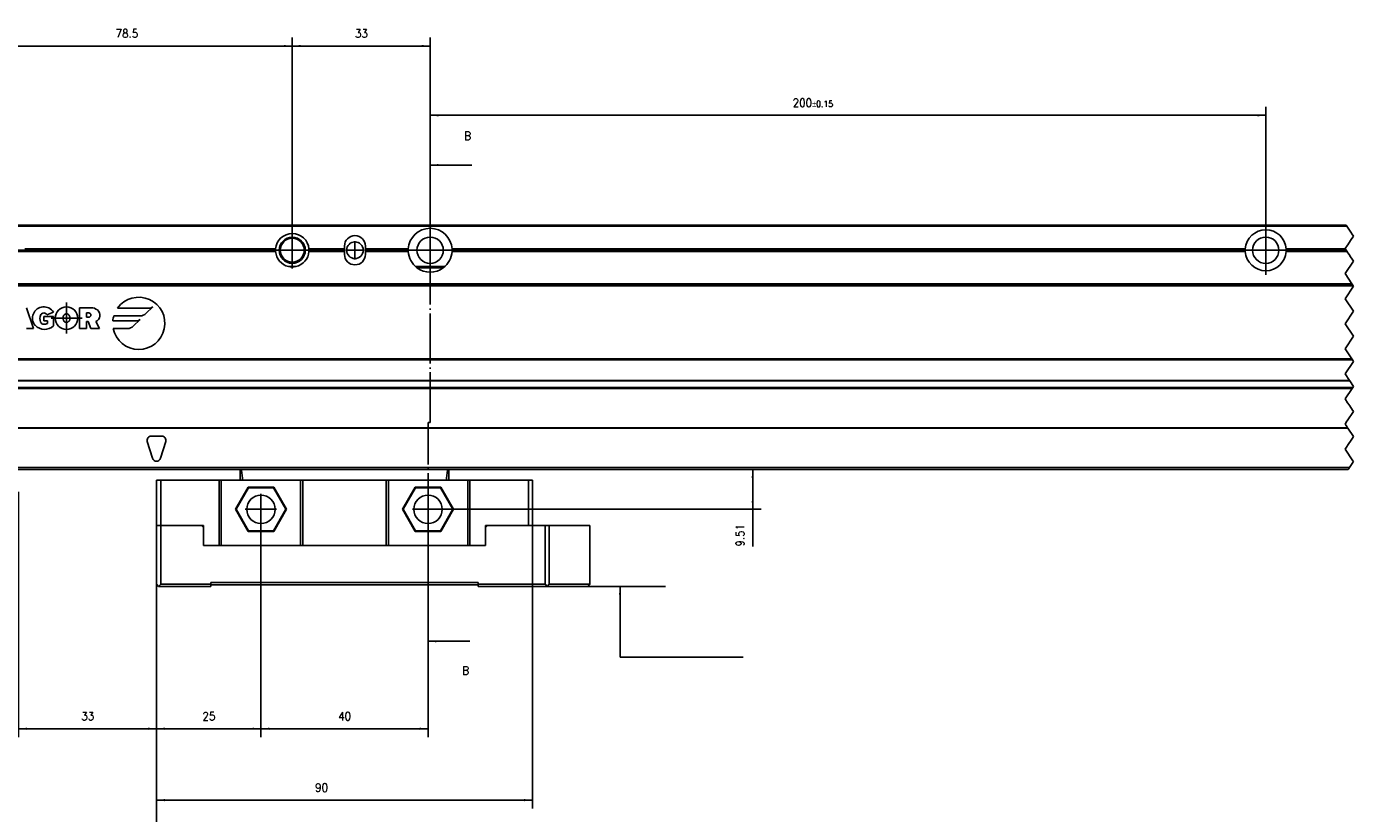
# Model space of a CAD drawing. Header units: millimetres. Extents: x -235 to 2016, y -109 to 485.
# Tile 8 of 54: x -55 to 263, y 116 to 305. Entities that reach past the tile are written whole.
import ezdxf

# ---------------------------------------------------------------- set-up
doc = ezdxf.new("R2010")
doc.units = ezdxf.units.MM
doc.linetypes.add('DOT_CENTER', pattern=[14, 12, -1, 0, -1])
doc.layers.add('1', color=7, linetype='Continuous')
doc.styles.add('CONVERTER_11', font='txt.shx', dxfattribs={"width": 0.9})
doc.dimstyles.new('ME10_DIM_38', dxfattribs={"dimtxt": 2, "dimasz": 2, "dimexe": 2, "dimexo": 0, "dimgap": 2, "dimtad": 1, "dimdsep": 46, "dimtxsty": 'CONVERTER_11', "dimsah": 1, "dimcen": 0.09, "dimclrd": 2, "dimclre": 2, "dimclrt": 2, "dimadec": 0, "dimazin": 0, "dimtfac": 1, "dimtdec": 4, "dimtix": 1, "dimtmove": 0, "dimatfit": 3, "dimfxl": 1, "dimtolj": 1, "dimtzin": 0, "dimarcsym": 0})
doc.dimstyles.new('ME10_DIM_39', dxfattribs={"dimtxt": 2, "dimasz": 2, "dimexe": 2, "dimexo": 0, "dimgap": 2, "dimtad": 1, "dimdsep": 46, "dimtxsty": 'CONVERTER_11', "dimsah": 1, "dimcen": 0.09, "dimclrd": 2, "dimclre": 2, "dimclrt": 2, "dimadec": 0, "dimazin": 0, "dimtfac": 1, "dimtdec": 4, "dimtix": 1, "dimtmove": 0, "dimatfit": 3, "dimfxl": 1, "dimtolj": 1, "dimtzin": 0, "dimarcsym": 0})
doc.dimstyles.new('ME10_DIM_40', dxfattribs={"dimtxt": 2, "dimasz": 2, "dimexe": 2, "dimexo": 0, "dimgap": 2, "dimtad": 1, "dimdsep": 46, "dimtxsty": 'CONVERTER_11', "dimsah": 1, "dimcen": 0.09, "dimclrd": 2, "dimclre": 2, "dimclrt": 2, "dimadec": 0, "dimazin": 0, "dimtfac": 1, "dimtdec": 4, "dimtix": 1, "dimtmove": 0, "dimatfit": 3, "dimfxl": 1, "dimtolj": 1, "dimtzin": 0, "dimarcsym": 0})
doc.dimstyles.new('ME10_DIM_41', dxfattribs={"dimtxt": 2, "dimasz": 2, "dimexe": 2, "dimexo": 0, "dimgap": 2, "dimtad": 1, "dimdsep": 46, "dimtxsty": 'CONVERTER_11', "dimsah": 1, "dimcen": 0.09, "dimclrd": 2, "dimclre": 2, "dimclrt": 2, "dimadec": 0, "dimazin": 0, "dimtfac": 1, "dimtdec": 4, "dimtix": 1, "dimtmove": 0, "dimatfit": 3, "dimfxl": 1, "dimtolj": 1, "dimtzin": 0, "dimarcsym": 0})
doc.dimstyles.new('ME10_DIM_46', dxfattribs={"dimtxt": 2, "dimasz": 2, "dimexe": 2, "dimexo": 0, "dimgap": 2, "dimtad": 1, "dimdsep": 46, "dimtxsty": 'CONVERTER_11', "dimsah": 1, "dimcen": 0.09, "dimclrd": 2, "dimclre": 2, "dimclrt": 2, "dimadec": 0, "dimazin": 0, "dimtol": 1, "dimtp": 0.15, "dimtm": 0.15, "dimtfac": 0.75, "dimtix": 1, "dimtmove": 0, "dimatfit": 3, "dimfxl": 1, "dimtolj": 1, "dimtzin": 0, "dimarcsym": 0})
doc.dimstyles.new('ME10_DIM_47', dxfattribs={"dimtxt": 2, "dimasz": 2, "dimexe": 2, "dimexo": 0, "dimgap": 2, "dimtad": 1, "dimdsep": 46, "dimtxsty": 'CONVERTER_11', "dimsah": 1, "dimcen": 0.09, "dimclrd": 2, "dimclre": 2, "dimclrt": 2, "dimadec": 0, "dimazin": 0, "dimtfac": 1, "dimtdec": 4, "dimtix": 1, "dimtmove": 0, "dimatfit": 3, "dimfxl": 1, "dimtolj": 1, "dimtzin": 0, "dimarcsym": 0})
doc.dimstyles.new('ME10_DIM_48', dxfattribs={"dimtxt": 2, "dimasz": 2, "dimexe": 2, "dimexo": 0, "dimgap": 2, "dimtad": 1, "dimdsep": 46, "dimtxsty": 'CONVERTER_11', "dimsah": 1, "dimcen": 0.09, "dimclrd": 2, "dimclre": 2, "dimclrt": 2, "dimadec": 0, "dimazin": 0, "dimtfac": 1, "dimtdec": 4, "dimtix": 1, "dimtmove": 0, "dimatfit": 3, "dimfxl": 1, "dimtolj": 1, "dimtzin": 0, "dimarcsym": 0})
doc.dimstyles.new('ME10_DIM_51', dxfattribs={"dimtxt": 2, "dimasz": 2, "dimexe": 2, "dimexo": 0, "dimgap": 2, "dimtad": 1, "dimdsep": 46, "dimtxsty": 'CONVERTER_11', "dimsah": 1, "dimcen": 0.09, "dimclrd": 2, "dimclre": 2, "dimclrt": 2, "dimadec": 0, "dimazin": 0, "dimtfac": 1, "dimtdec": 4, "dimtix": 1, "dimtmove": 0, "dimatfit": 3, "dimfxl": 1, "dimtolj": 1, "dimtzin": 0, "dimarcsym": 0})
doc.dimstyles.get("Standard").update_dxf_attribs({"dimtxt": 0.18, "dimasz": 0.18, "dimexe": 0.18, "dimexo": 0.0625, "dimgap": 0.09, "dimtad": 0, "dimtih": 1, "dimtoh": 1, "dimdec": 4, "dimzin": 0, "dimdsep": 46, "dimtxsty": 'Standard', "dimcen": 0.09, "dimadec": 0, "dimazin": 0, "dimtfac": 1, "dimtdec": 4, "dimtofl": 0, "dimtmove": 0, "dimatfit": 3, "dimfxl": 1, "dimtolj": 1, "dimtzin": 0, "dimarcsym": 0})

# ---------------------------------------------------------------- blocks, each defined once
blk = doc.blocks.new('CABEZA__53', base_point=(-23.49, 170.77))
at = {"color": 7, "linetype": 'Continuous'}
for p, q in [((-3.49, 196.22), (-3.49, 198.72)), ((-3.17, 198.73), (-3.21, 198.73)), ((-3.17, 198.73), (46.18, 198.73)), ((46.23, 198.73), (46.18, 198.73)), ((46.51, 196.22), (46.51, 198.73)), ((-23.49, 196.22), (-23.49, 185.37)), ((-22.49, 196.22), (-23.49, 196.22)), ((-22.49, 185.37), (-22.49, 196.22)), ((-22.49, 196.22), (-8.49, 196.22)), ((-8.49, 180.57), (-8.49, 196.22)), ((-7.99, 196.22), (-8.49, 196.22)), ((-7.99, 196.22), (-7.99, 180.57)), ((-3.49, 196.22), (-7.99, 196.22)), ((-1.55, 194.53), (-4.62, 189.22)), ((-1.47, 194.37), (-4.44, 189.22)), ((-2.85, 196.22), (-3.49, 196.22)), ((11.01, 196.22), (-2.85, 196.22)), ((-1.47, 194.37), (-1.55, 194.53)), ((4.57, 194.53), (-1.55, 194.53)), ((4.48, 194.37), (-1.47, 194.37)), ((4.48, 194.37), (4.57, 194.53)), ((7.45, 189.22), (4.48, 194.37)), ((7.63, 189.22), (4.57, 194.53)), ((11.01, 180.57), (11.01, 196.22)), ((11.51, 196.22), (11.01, 196.22)), ((11.51, 196.22), (11.51, 180.57)), ((11.51, 196.22), (31.51, 196.22)), ((31.51, 196.22), (31.51, 180.57)), ((31.51, 196.22), (32.01, 196.22)), ((32.01, 180.57), (32.01, 196.22)), ((45.86, 196.22), (32.01, 196.22)), ((38.45, 194.53), (35.38, 189.22)), ((38.53, 194.37), (35.56, 189.22)), ((38.53, 194.37), (38.45, 194.53)), ((44.57, 194.53), (38.45, 194.53)), ((44.48, 194.37), (38.53, 194.37)), ((44.48, 194.37), (44.57, 194.53)), ((47.45, 189.22), (44.48, 194.37)), ((47.63, 189.22), (44.57, 194.53)), ((46.51, 196.22), (45.86, 196.22)), ((51.01, 196.22), (46.51, 196.22)), ((51.01, 196.22), (51.01, 180.57)), ((51.51, 196.22), (51.01, 196.22)), ((51.51, 180.57), (51.51, 196.22)), ((51.51, 196.22), (65.51, 196.22)), ((65.51, 185.37), (65.51, 196.22)), ((65.51, 196.22), (66.51, 196.22)), ((66.51, 196.22), (66.51, 185.37)), ((-1.55, 183.92), (-4.62, 189.22)), ((-4.44, 189.22), (-4.62, 189.22)), ((-1.47, 184.07), (-4.44, 189.22)), ((7.45, 189.22), (4.48, 184.07)), ((7.63, 189.22), (4.57, 183.92)), ((7.45, 189.22), (7.63, 189.22)), ((35.38, 189.22), (38.45, 183.92)), ((35.56, 189.22), (35.38, 189.22)), ((35.56, 189.22), (38.53, 184.07)), ((44.48, 184.07), (47.45, 189.22)), ((44.57, 183.92), (47.63, 189.22)), ((47.45, 189.22), (47.63, 189.22)), ((-23.49, 171.27), (-23.49, 185.37)), ((-23.49, 185.37), (-22.49, 185.37)), ((-22.49, 185.37), (-12.74, 185.37)), ((-22.49, 185.37), (-22.49, 171.27)), ((-12.24, 185.37), (-12.74, 185.37)), ((-12.24, 184.87), (-12.74, 185.37)), ((-12.24, 184.87), (-12.24, 185.37)), ((-12.24, 180.57), (-12.24, 184.87)), ((55.26, 185.37), (55.26, 184.87)), ((55.76, 185.37), (55.26, 185.37)), ((55.76, 185.37), (55.26, 184.87)), ((55.26, 184.87), (55.26, 180.57)), ((65.51, 185.37), (55.76, 185.37)), ((66.51, 185.37), (65.51, 185.37)), ((69.51, 185.37), (66.51, 185.37)), ((69.51, 171.27), (69.51, 185.37)), ((69.51, 185.37), (70.51, 185.37)), ((70.51, 171.27), (70.51, 185.37)), ((80.25, 185.37), (70.51, 185.37)), ((80.25, 171.27), (80.25, 185.37)), ((-1.55, 183.92), (-1.47, 184.07)), ((4.57, 183.92), (-1.55, 183.92)), ((4.48, 184.07), (-1.47, 184.07)), ((4.57, 183.92), (4.48, 184.07)), ((38.53, 184.07), (38.45, 183.92)), ((38.45, 183.92), (44.57, 183.92)), ((38.53, 184.07), (44.48, 184.07)), ((44.48, 184.07), (44.57, 183.92)), ((-12.24, 180.57), (-8.49, 180.57)), ((-7.99, 180.57), (-8.49, 180.57)), ((11.01, 180.57), (-7.99, 180.57)), ((11.01, 180.57), (11.51, 180.57)), ((11.51, 180.57), (31.51, 180.57)), ((31.51, 180.57), (32.01, 180.57)), ((51.01, 180.57), (32.01, 180.57)), ((51.01, 180.57), (51.51, 180.57)), ((51.51, 180.57), (55.26, 180.57)), ((-10.49, 171.27), (-10.49, 171.67)), ((-10.49, 171.67), (53.51, 171.67)), ((53.51, 171.67), (53.51, 171.27)), ((-23.49, 171.27), (-22.99, 170.77)), ((-22.99, 170.77), (-22.49, 171.27)), ((-10.49, 170.77), (-22.99, 170.77)), ((-22.49, 171.27), (-10.49, 171.27)), ((-10.49, 171.17), (-10.49, 171.27)), ((-10.49, 170.77), (-10.49, 171.17)), ((53.51, 171.17), (-10.49, 171.17)), ((53.51, 171.27), (53.51, 171.17)), ((53.51, 171.27), (69.51, 171.27)), ((53.51, 171.17), (53.51, 170.77)), ((53.51, 170.77), (70.01, 170.77)), ((69.51, 171.27), (70.01, 170.77)), ((70.51, 171.27), (70.01, 170.77)), ((70.01, 170.77), (79.75, 170.77)), ((70.51, 171.27), (80.25, 171.27)), ((80.25, 171.27), (79.75, 170.77))]:
    blk.add_line(p, q, dxfattribs=at)
for centre in [(1.51, 189.22), (41.51, 189.22)]:
    blk.add_circle(centre, 3.4, dxfattribs=at)
for points, knots in [([(-3.21, 198.73), (-3.24, 198.72), (-3.31, 198.71), (-3.39, 198.7), (-3.45, 198.71), (-3.48, 198.71), (-3.49, 198.72), (-3.49, 198.72)], [0, 0, 0, 0, 0.1022068, 0.1918089, 0.2477975, 0.2740699, 0.2813975, 0.2813975, 0.2813975, 0.2813975]), ([(-2.85, 196.22), (-2.87, 196.43), (-2.93, 196.85), (-3.01, 197.48), (-3.09, 198.1), (-3.14, 198.52), (-3.17, 198.73)], [0, 0, 0, 0, 0.63275, 1.265494, 1.898236, 2.530923, 2.530923, 2.530923, 2.530923]), ([(45.86, 196.22), (45.89, 196.43), (45.94, 196.85), (46.02, 197.48), (46.1, 198.1), (46.16, 198.52), (46.18, 198.73)], [0, 0, 0, 0, 0.63275, 1.265494, 1.898236, 2.530923, 2.530923, 2.530923, 2.530923]), ([(46.51, 198.73), (46.5, 198.72), (46.48, 198.7), (46.41, 198.7), (46.32, 198.71), (46.26, 198.72), (46.23, 198.73)], [0, 0, 0, 0, 0.0196249, 0.0930246, 0.1826268, 0.2848335, 0.2848335, 0.2848335, 0.2848335])]:
    blk.add_open_spline(points, degree=3, knots=knots, dxfattribs=at)
at = {"layer": '1', "color": 2, "linetype": 'DOT_CENTER'}
for p, q in [((1.51, 192.96), (1.51, 185.48)), ((41.51, 192.96), (41.51, 185.48)), ((5.25, 189.22), (-2.23, 189.22)), ((45.25, 189.22), (37.77, 189.22))]:
    blk.add_line(p, q, dxfattribs=at)
blk = doc.blocks.new('Li-4_PERFIL__54', base_point=(-69.49, 198.72))
at = {"color": 7, "linetype": 'Continuous'}
for p, q in [((-69.49, 257.22), (261.27, 257.22)), ((-69.49, 256.97), (261.44, 256.97)), ((-69.49, 251.22), (5.01, 251.22)), ((-69.49, 250.92), (5.02, 250.92)), ((-52.29, 251.52), (-55, 251.52)), ((-7.29, 251.52), (-52.29, 251.52)), ((-4.59, 251.52), (-7.29, 251.52)), ((5.02, 251.52), (-4.59, 251.52)), ((21.51, 251.52), (13, 251.52)), ((13, 250.92), (21.51, 250.92)), ((13.01, 251.22), (21.51, 251.22)), ((21.51, 251.52), (21.51, 252.22)), ((21.51, 251.22), (21.51, 251.52)), ((21.51, 250.92), (21.51, 251.22)), ((21.51, 250.22), (21.51, 250.92)), ((26.51, 252.22), (26.51, 251.52)), ((36.77, 251.52), (26.51, 251.52)), ((26.51, 251.52), (26.51, 251.22)), ((36.76, 251.22), (26.51, 251.22)), ((26.51, 251.22), (26.51, 250.92)), ((26.51, 250.92), (26.51, 250.22)), ((26.51, 250.92), (36.77, 250.92)), ((237.12, 251.52), (47.25, 251.52)), ((47.25, 250.92), (237.12, 250.92)), ((47.26, 251.22), (237.11, 251.22)), ((246.9, 251.52), (261.07, 251.52)), ((261.47, 250.92), (246.9, 250.92)), ((246.91, 251.22), (261.27, 251.22)), ((9.9, 247.32), (8.12, 247.32)), ((45.52, 247.32), (38.49, 247.32)), ((45.16, 247.02), (38.86, 247.02)), ((262.61, 243.22), (-69.49, 243.22)), ((-69.49, 242.97), (262.77, 242.97)), ((-69.49, 242.72), (262.94, 242.72)), ((-54.62, 237.47), (-52.95, 232.47)), ((-50.45, 235.39), (-48.15, 235.39)), ((-50.45, 234.34), (-50.45, 235.39)), ((-48.17, 236.43), (-49.73, 235.8)), ((-48.15, 235.39), (-48.15, 233.09)), ((-41.89, 237.47), (-39.18, 237.47)), ((-41.89, 232.47), (-41.89, 237.47)), ((-40.22, 236.22), (-40.22, 235.18)), ((-39.7, 236.22), (-40.22, 236.22)), ((-40.22, 235.18), (-39.7, 235.18)), ((-33.73, 235.5), (-27.36, 235.5)), ((-25.19, 237.38), (-32.81, 237.38)), ((-26.04, 236.05), (-24.37, 237.71)), ((-52.95, 232.47), (-54.62, 232.47)), ((-49.61, 234.34), (-50.45, 234.34)), ((-49.61, 233.72), (-49.61, 234.34)), ((-40.22, 232.47), (-41.89, 232.47)), ((-39.81, 234.14), (-40.22, 234.14)), ((-40.22, 234.14), (-40.22, 232.47)), ((-39.18, 232.47), (-39.81, 234.14)), ((-37.1, 232.47), (-39.18, 232.47)), ((-38.03, 234.14), (-37.1, 232.47)), ((-28.22, 234.34), (-33.96, 234.34)), ((-33.86, 232.47), (-30.39, 232.47)), ((-29.07, 233.02), (-27.4, 234.68)), ((-69.49, 225.22), (262.61, 225.22)), ((-69.49, 224.97), (262.77, 224.97)), ((262.08, 220.02), (-69.49, 220.02)), ((-69.49, 219.93), (262.14, 219.93)), ((262.85, 218.38), (-69.49, 218.38)), ((-69.49, 218.22), (262.74, 218.22)), ((262.66, 218.1), (-69.49, 218.1)), ((261.6, 208.72), (-69.49, 208.72)), ((-69.49, 208.63), (261.67, 208.63)), ((-24.74, 206.72), (-22.24, 206.72)), ((-25.7, 205.42), (-24.45, 201.42)), ((-22.54, 201.42), (-21.29, 205.42)), ((262.07, 199.22), (-69.49, 199.22)), ((-69.49, 198.72), (-3.49, 198.73)), ((-3.49, 198.73), (-3.21, 198.73)), ((-3.17, 198.73), (-3.21, 198.73)), ((-3.17, 198.73), (46.18, 198.73)), ((46.23, 198.73), (46.18, 198.73)), ((46.23, 198.73), (46.51, 198.73)), ((46.51, 198.73), (261.74, 198.72))]:
    blk.add_line(p, q, dxfattribs=at)
at = {"color": 2, "linetype": 'DOT_CENTER'}
for p, q in [((261.44, 256.97), (261.27, 257.22)), ((261.44, 256.97), (261.61, 256.72)), ((261.61, 256.72), (262.54, 255.31)), ((263.01, 254.62), (262.31, 253.57)), ((262.54, 255.31), (262.65, 255.15)), ((262.65, 255.15), (263.01, 254.62)), ((261.57, 252.47), (261.01, 251.62)), ((261.01, 251.62), (261.07, 251.52)), ((261.07, 251.52), (261.27, 251.22)), ((261.27, 251.22), (261.47, 250.92)), ((261.47, 250.92), (261.51, 250.87)), ((261.63, 252.55), (261.57, 252.47)), ((262.31, 253.57), (261.63, 252.55)), ((263.01, 248.62), (261.01, 245.62)), ((261.51, 250.87), (262.11, 249.97)), ((262.11, 249.97), (262.17, 249.88)), ((262.17, 249.88), (262.84, 248.87)), ((262.84, 248.87), (263.01, 248.62)), ((261.01, 245.62), (262.61, 243.22)), ((263.01, 242.62), (261.01, 239.62)), ((262.77, 242.97), (262.61, 243.22)), ((262.77, 242.97), (262.94, 242.72)), ((262.94, 242.72), (263.01, 242.62)), ((261.01, 239.62), (263.01, 236.62)), ((263.01, 236.62), (261.01, 233.62)), ((261.01, 233.62), (263.01, 230.62)), ((263.01, 230.62), (261.01, 227.62)), ((261.01, 227.62), (262.61, 225.22)), ((263.01, 224.62), (261.01, 221.62)), ((262.77, 224.97), (262.61, 225.22)), ((262.77, 224.97), (263.01, 224.62)), ((261.01, 221.62), (262.08, 220.02)), ((262.14, 219.93), (262.08, 220.02)), ((262.14, 219.93), (263.01, 218.62)), ((262.66, 218.1), (261.01, 215.62)), ((262.74, 218.22), (262.66, 218.1)), ((262.76, 218.25), (262.74, 218.22)), ((262.76, 218.25), (262.85, 218.38)), ((263.01, 218.62), (262.85, 218.38)), ((261.01, 215.62), (261.61, 214.71)), ((261.61, 214.71), (261.65, 214.66)), ((261.65, 214.66), (261.68, 214.62)), ((261.68, 214.62), (262.11, 213.97)), ((262.11, 213.97), (262.79, 212.95)), ((262.79, 212.95), (262.84, 212.87)), ((262.84, 212.87), (263.01, 212.62)), ((261.45, 210.28), (261.01, 209.62)), ((261.01, 209.62), (261.24, 209.27)), ((261.5, 210.37), (261.45, 210.28)), ((263.01, 212.62), (261.5, 210.37)), ((261.24, 209.27), (261.6, 208.72)), ((261.6, 208.72), (261.67, 208.63)), ((261.67, 208.63), (263.01, 206.62)), ((262.74, 206.22), (262.91, 206.47)), ((263.01, 206.62), (262.91, 206.47)), ((262.05, 205.19), (261.01, 203.62)), ((261.01, 203.62), (262.87, 200.82)), ((262.13, 205.3), (262.05, 205.19)), ((262.74, 206.22), (262.13, 205.3)), ((262.89, 200.45), (262.54, 199.92)), ((262.87, 200.82), (263.01, 200.62)), ((263.01, 200.62), (262.89, 200.45)), ((261.74, 198.72), (261.99, 199.1)), ((261.99, 199.1), (262.07, 199.22)), ((262.37, 199.67), (262.07, 199.22)), ((262.54, 199.92), (262.37, 199.67))]:
    blk.add_line(p, q, dxfattribs=at)
at = {"color": 7, "linetype": 'Continuous'}
for centre, radius in [((9.01, 251.22), 3.12), ((9.01, 251.22), 2.87), ((42.01, 251.22), 3.15), ((242.01, 251.22), 3.15), ((24.01, 251.22), 2), ((-45.03, 234.97), 2.71)]:
    blk.add_circle(centre, radius, dxfattribs=at)
for centre, radius, start, end in [((9.01, 251.22), 4, 4.3012, 175.6988), ((24.01, 252.22), 2.5, 360, 180), ((42.01, 251.22), 5.25, 3.2758, 176.7242), ((242.01, 251.22), 4.9, 3.5101, 176.4899), ((9.01, 251.22), 4, 175.6988, 180), ((9.01, 251.22), 4, 180, 184.3012), ((9.01, 251.22), 4, 184.3012, 257.1614), ((9.01, 251.22), 4, 282.8386, 355.6988), ((9.01, 251.22), 4, 0, 4.3012), ((9.01, 251.22), 4, 355.6988, 0), ((42.01, 251.22), 5.25, 176.7242, 180), ((42.01, 251.22), 5.25, 180, 183.2758), ((42.01, 251.22), 5.25, 183.2758, 233.1301), ((42.01, 251.22), 5.25, 306.8699, 356.7242), ((42.01, 251.22), 5.25, 0, 3.2758), ((42.01, 251.22), 5.25, 356.7242, 0), ((242.01, 251.22), 4.9, 176.4899, 180), ((242.01, 251.22), 4.9, 180, 183.5101), ((242.01, 251.22), 4.9, 183.5101, 356.4899), ((242.01, 251.22), 4.9, 0, 3.5101), ((242.01, 251.22), 4.9, 356.4899, 0), ((24.01, 250.22), 2.5, 180, 0), ((9.01, 251.22), 4, 257.1614, 282.8386), ((42.01, 251.22), 5.25, 233.1301, 306.8699), ((-27.74, 233.72), 6.25, 191.537, 144.197), ((-50.45, 234.97), 2.71, 32.579, 219.5977), ((-49.2, 234.87), 2.19, 154.6231, 202.6199), ((-50.45, 235.39), 0.835, 29.919, 150.081), ((-39.7, 235.7), 0.521, 270, 90), ((-39.18, 235.03), 2.44, 50.7613, 90), ((-38.68, 235.65), 1.64, 293.2767, 50.7613), ((-27.74, 233.72), 6.25, 163.4412, 174.2608), ((-27.36, 237.38), 1.87, 270, 315), ((-25.19, 238.53), 1.16, 270, 315), ((-50.27, 235.37), 3.1, 223.129, 312.9833), ((-50.45, 234.34), 0.833, 202.6199, 270), ((-50.45, 235.28), 1.77, 270, 298.0725), ((-30.39, 234.34), 1.87, 270, 315), ((-28.22, 235.5), 1.16, 270, 315), ((-24.74, 205.72), 1, 90, 197.354), ((-22.24, 205.72), 1, 342.646, 90), ((-23.49, 201.72), 1, 197.354, 342.646)]:
    blk.add_arc(centre, radius, start, end, dxfattribs=at)
blk.add_open_spline([(-45.03, 236.01), (-45.1, 236.01), (-45.22, 236), (-45.36, 235.93), (-45.5, 235.84), (-45.63, 235.71), (-45.76, 235.51), (-45.83, 235.3), (-45.87, 235.09), (-45.87, 234.88), (-45.83, 234.65), (-45.76, 234.44), (-45.66, 234.27), (-45.53, 234.12), (-45.38, 234.01), (-45.21, 233.94), (-45.04, 233.92), (-44.87, 233.94), (-44.69, 234.01), (-44.53, 234.13), (-44.39, 234.3), (-44.3, 234.46), (-44.23, 234.68), (-44.19, 234.9), (-44.2, 235.11), (-44.24, 235.29), (-44.3, 235.48), (-44.41, 235.69), (-44.57, 235.84), (-44.72, 235.94), (-44.87, 236), (-44.99, 236.01), (-45.03, 236.01)], degree=3, knots=[0, 0, 0, 0, 0.204088, 0.343721, 0.479788, 0.687082, 0.87829, 1.19761, 1.335905, 1.542235, 1.801351, 2.052121, 2.189965, 2.404724, 2.617111, 2.752666, 2.948556, 3.109235, 3.273914, 3.527757, 3.695009, 3.920456, 4.093839, 4.375996, 4.59315, 4.721354, 4.910109, 5.208287, 5.416129, 5.553352, 5.762285, 5.896742, 5.896742, 5.896742, 5.896742], dxfattribs=at)
at = {"layer": '1', "color": 2, "linetype": 'DOT_CENTER'}
for p, q in [((9.01, 255.62), (9.01, 246.82)), ((42.01, 257), (42.01, 245.45)), ((242.01, 257.12), (242.01, 245.32)), ((242.01, 256.61), (242.01, 245.83)), ((13.41, 251.22), (4.61, 251.22)), ((26.21, 251.22), (21.81, 251.22)), ((24.01, 253.42), (24.01, 249.02)), ((47.78, 251.22), (36.23, 251.22)), ((247.91, 251.22), (236.11, 251.22)), ((247.4, 251.22), (236.62, 251.22)), ((-45.03, 238.68), (-45.03, 231.26)), ((-41.32, 234.97), (-48.74, 234.97))]:
    blk.add_line(p, q, dxfattribs=at)
blk = doc.blocks.new('Li-6__56', base_point=(-100.3, 170.77))
for name, p in [('Li-4_PERFIL__54', (-69.49, 198.72)), ('CABEZA__53', (-23.49, 170.77))]:
    blk.add_blockref(name, p)
blk = doc.blocks.new('*D101')
at = {"layer": '1', "color": 2, "linetype": 'Continuous'}
for p, q in [((-3.49, 198.73), (121.21, 198.73)), ((119.21, 189.22), (119.21, 198.73)), ((41.51, 189.22), (121.21, 189.22)), ((119.21, 180.3), (119.21, 189.22))]:
    blk.add_line(p, q, dxfattribs=at)
at = {"layer": '1', "color": 2}
for points in [[(119.48, 196.73), (118.95, 196.73), (119.21, 198.73)], [(118.95, 191.22), (119.48, 191.22), (119.21, 189.22)]]:
    blk.add_solid(points, dxfattribs=at)
at = {"layer": '1', "color": 2, "insert": (117.21, 180.3), "char_height": 2, "attachment_point": 7, "rotation": 90, "line_spacing_factor": 0.60024, "style": 'CONVERTER_11'}
blk.add_mtext('9.51', dxfattribs=at)
blk = doc.blocks.new('*D102')
at = {"layer": '1', "color": 2, "linetype": 'Continuous'}
for p, q in [((1.51, 189.22), (1.51, 134.71)), ((41.51, 189.22), (41.51, 134.71)), ((1.51, 136.71), (41.51, 136.71))]:
    blk.add_line(p, q, dxfattribs=at)
at = {"layer": '1', "color": 2}
for points in [[(3.51, 136.97), (3.51, 136.44), (1.51, 136.71)], [(39.51, 136.44), (39.51, 136.97), (41.51, 136.71)]]:
    blk.add_solid(points, dxfattribs=at)
at = {"layer": '1', "color": 2, "insert": (20.01, 138.71), "char_height": 2, "attachment_point": 7, "rotation": 0.0001, "line_spacing_factor": 0.60024, "style": 'CONVERTER_11'}
blk.add_mtext('40', dxfattribs=at)
blk = doc.blocks.new('*D103')
at = {"layer": '1', "color": 2, "linetype": 'Continuous'}
for p, q in [((1.51, 189.22), (1.51, 134.71)), ((-23.49, 185.37), (-23.49, 134.71)), ((-23.49, 136.71), (1.51, 136.71))]:
    blk.add_line(p, q, dxfattribs=at)
at = {"layer": '1', "color": 2}
for points in [[(-21.49, 136.97), (-21.49, 136.44), (-23.49, 136.71)], [(-0.49, 136.44), (-0.49, 136.97), (1.51, 136.71)]]:
    blk.add_solid(points, dxfattribs=at)
at = {"layer": '1', "color": 2, "insert": (-12.49, 138.71), "char_height": 2, "attachment_point": 7, "rotation": 0.0001, "line_spacing_factor": 0.60024, "style": 'CONVERTER_11'}
blk.add_mtext('25', dxfattribs=at)
blk = doc.blocks.new('*D104')
at = {"layer": '1', "color": 2, "linetype": 'Continuous'}
for p, q in [((66.51, 185.37), (66.51, 117.63)), ((-23.49, 171.27), (-23.49, 117.63)), ((-23.49, 119.63), (66.51, 119.63))]:
    blk.add_line(p, q, dxfattribs=at)
at = {"layer": '1', "color": 2}
for points in [[(-21.49, 119.89), (-21.49, 119.36), (-23.49, 119.63)], [(64.51, 119.36), (64.51, 119.89), (66.51, 119.63)]]:
    blk.add_solid(points, dxfattribs=at)
at = {"layer": '1', "color": 2, "insert": (14.47, 121.63), "char_height": 2, "attachment_point": 7, "rotation": 0.0001, "line_spacing_factor": 0.60024, "style": 'CONVERTER_11'}
blk.add_mtext('90', dxfattribs=at)
blk = doc.blocks.new('*D109')
at = {"layer": '1', "color": 2, "linetype": 'Continuous'}
for p, q in [((42.01, 251.22), (42.01, 285.51)), ((42.01, 283.51), (242.01, 283.51)), ((242.01, 251.22), (242.01, 285.51))]:
    blk.add_line(p, q, dxfattribs=at)
at = {"layer": '1', "color": 2}
for points in [[(44.01, 283.78), (44.01, 283.25), (42.01, 283.51)], [(240.01, 283.25), (240.01, 283.78), (242.01, 283.51)]]:
    blk.add_solid(points, dxfattribs=at)
at = {"layer": '1', "color": 2, "insert": (128.79, 285.51), "char_height": 2, "attachment_point": 7, "rotation": 0.0001, "line_spacing_factor": 0.60024, "style": 'CONVERTER_11'}
blk.add_mtext('\\C2;200\\C2;\\H1.5;{\\Fgdt;`}0.15', dxfattribs=at)
blk = doc.blocks.new('*D110')
at = {"layer": '1', "color": 2, "linetype": 'Continuous'}
for p, q in [((9.01, 251.22), (9.01, 302.1)), ((42.01, 251.22), (42.01, 302.1)), ((42.01, 300.1), (9.01, 300.1))]:
    blk.add_line(p, q, dxfattribs=at)
at = {"layer": '1', "color": 2}
for points in [[(11.01, 300.36), (11.01, 299.83), (9.01, 300.1)], [(40.01, 299.83), (40.01, 300.36), (42.01, 300.1)]]:
    blk.add_solid(points, dxfattribs=at)
at = {"layer": '1', "color": 2, "insert": (24.01, 302.1), "char_height": 2, "attachment_point": 7, "rotation": 0.0001, "line_spacing_factor": 0.60024, "style": 'CONVERTER_11'}
blk.add_mtext('33', dxfattribs=at)
blk = doc.blocks.new('*D111')
at = {"layer": '1', "color": 2, "linetype": 'Continuous'}
for p, q in [((-56.49, 193.43), (-56.49, 134.71)), ((-23.49, 171.27), (-23.49, 134.71)), ((-56.49, 136.71), (-23.49, 136.71))]:
    blk.add_line(p, q, dxfattribs=at)
at = {"layer": '1', "color": 2}
for points in [[(-54.49, 136.97), (-54.49, 136.44), (-56.49, 136.71)], [(-25.49, 136.44), (-25.49, 136.97), (-23.49, 136.71)]]:
    blk.add_solid(points, dxfattribs=at)
at = {"layer": '1', "color": 2, "insert": (-41.49, 138.71), "char_height": 2, "attachment_point": 7, "rotation": 0.0001, "line_spacing_factor": 0.60024, "style": 'CONVERTER_11'}
blk.add_mtext('33', dxfattribs=at)
blk = doc.blocks.new('*D114')
at = {"layer": '1', "color": 2, "linetype": 'Continuous'}
for p, q in [((-69.49, 257.22), (-69.49, 302.1)), ((9.01, 251.22), (9.01, 302.1)), ((9.01, 300.1), (-69.49, 300.1))]:
    blk.add_line(p, q, dxfattribs=at)
at = {"layer": '1', "color": 2}
for points in [[(-67.49, 300.36), (-67.49, 299.83), (-69.49, 300.1)], [(7.01, 299.83), (7.01, 300.36), (9.01, 300.1)]]:
    blk.add_solid(points, dxfattribs=at)
at = {"layer": '1', "color": 2, "insert": (-33.26, 302.1), "char_height": 2, "attachment_point": 7, "rotation": 0.0001, "line_spacing_factor": 0.60024, "style": 'CONVERTER_11'}
blk.add_mtext('78.5', dxfattribs=at)
blk = doc.blocks.new('B-B__50', base_point=(41.51, 149.64))
at = {"layer": '1', "color": 2, "linetype": 'DOT_CENTER'}
for p, q in [((42.01, 210.02), (42.01, 271.6)), ((41.51, 210.02), (42.01, 210.02)), ((41.51, 157.64), (41.51, 210.02))]:
    blk.add_line(p, q, dxfattribs=at)
at = {"layer": '1', "color": 7}
for points in [[(44.01, 271.87), (44.01, 271.34), (42.01, 271.6)], [(43.51, 157.9), (43.51, 157.38), (41.51, 157.64)]]:
    blk.add_solid(points, dxfattribs=at)
at = {"layer": '1', "color": 2, "char_height": 2, "attachment_point": 5, "line_spacing_factor": 1.20048, "style": 'CONVERTER_11'}
for insert in [(51.01, 278.6), (50.51, 150.64)]:
    blk.add_mtext('B', dxfattribs=dict(at, insert=insert))
at = {"layer": '1', "color": 7, "linetype": 'Continuous', "has_arrowhead": 0}
for points in [[(42.01, 276.6), (42.01, 271.6)], [(42.01, 271.6), (52.01, 271.6)], [(42.01, 271.6), (42.01, 266.6)], [(42.01, 210.02), (42.01, 215.02)], [(41.51, 210.02), (41.51, 205.02)], [(41.51, 210.02), (42.01, 210.02)], [(42.01, 210.02), (41.51, 210.02)], [(41.51, 157.64), (41.51, 162.64)], [(41.51, 157.64), (51.51, 157.64)], [(41.51, 152.64), (41.51, 157.64)]]:
    blk.add_leader(points, dimstyle='Standard', dxfattribs=at)
blk = doc.blocks.new('A', base_point=(271.08, 214.12))
at = {"layer": '1', "color": 7, "linetype": 'Continuous'}
for p, q in [((-23.495, 169.694), (-23.493, 44.4)), ((74.301, 170.772), (98.306, 170.772))]:
    blk.add_line(p, q, dxfattribs=at)
at = {"layer": '1', "color": 2}
blk.add_solid([(87.723, 168.772), (87.196, 168.772), (87.46, 170.772)], dxfattribs=at)
blk.add_blockref('Li-6__56', (-100.298, 170.772))
at = {"layer": '1'}
blk.add_blockref('B-B__50', (41.507, 149.64), dxfattribs=at)
for base, p1, p2, dimstyle, picture, middle in [((9.007, 300.098), (-69.493, 257.22), (9.007, 251.22), 'ME10_DIM_51', '*D114', (-30.533, 303.098)), ((-56.493, 136.707), (-23.495, 171.272), (-56.493, 193.426), 'ME10_DIM_48', '*D111', (-39.994, 139.707)), ((-23.493, 136.707), (1.507, 189.222), (-23.493, 185.372), 'ME10_DIM_40', '*D103', (-10.993, 139.707)), ((-23.495, 119.627), (66.507, 185.372), (-23.495, 171.272), 'ME10_DIM_41', '*D104', (15.966, 122.627))]:
    dim = blk.add_linear_dim(base=base, p1=p1, p2=p2, dimstyle=dimstyle, dxfattribs=at)
    dim.commit()
    dim.dimension.update_dxf_attribs({"geometry": picture, "text_midpoint": middle, "text_rotation": 0.00014})
for p1, p2, distance, dimstyle, picture, middle in [((9.007, 251.22), (42.007, 251.22), 48.878, 'ME10_DIM_47', '*D110', (25.507, 303.098)), ((242.007, 251.22), (42.007, 251.22), -32.294, 'ME10_DIM_46', '*D109', (134.038, 286.514)), ((41.507, 189.222), (1.507, 189.222), 52.515, 'ME10_DIM_39', '*D102', (21.507, 139.707))]:
    dim = blk.add_aligned_dim(p1=p1, p2=p2, distance=distance, dimstyle=dimstyle, dxfattribs=at)
    dim.commit()
    dim.dimension.update_dxf_attribs({"geometry": picture, "text_midpoint": middle, "text_rotation": 0.00014})
dim = blk.add_linear_dim(base=(119.212, 189.222), p1=(-3.493, 198.73), p2=(41.507, 189.222), angle=90, dimstyle='ME10_DIM_38', dxfattribs=at)
dim.commit()
dim.dimension.update_dxf_attribs({"geometry": '*D101', "text_midpoint": (116.212, 182.729), "text_rotation": 90})
at = {"layer": '1', "color": 2, "linetype": 'Continuous', "has_arrowhead": 0}
blk.add_leader([(87.46, 170.772), (87.46, 153.862), (116.909, 153.862)], dimstyle='Standard', dxfattribs=at)

msp = doc.modelspace()

# ---------------------------------------------------------------- block references
msp.add_blockref('A', (271.08, 214.12))

doc.saveas('drawing.dxf')
